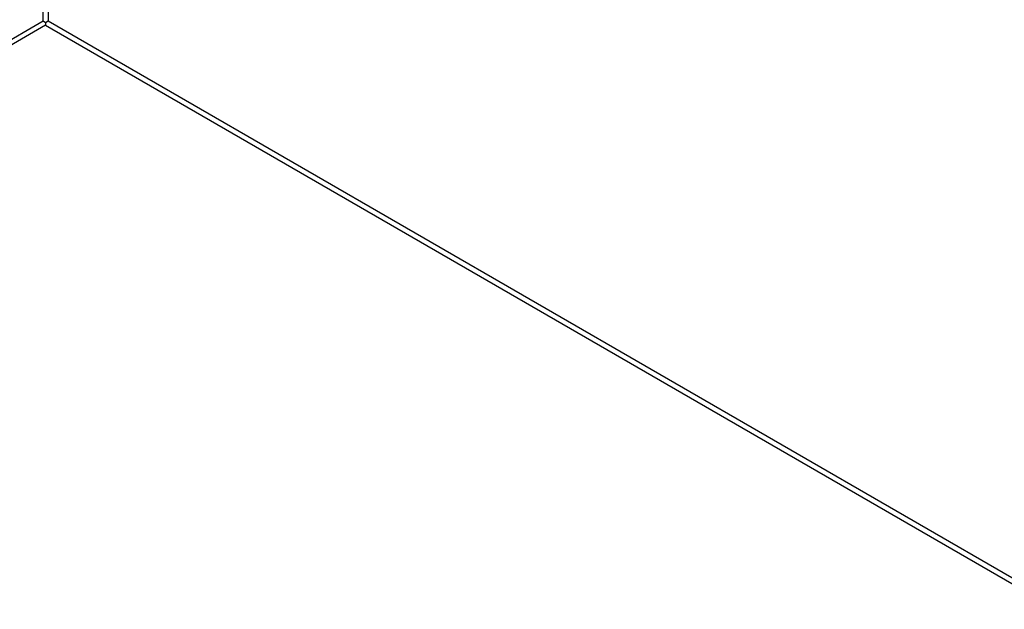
# Model space of a CAD drawing. Header units: inches. Extents: x 17 to 237, y 17 to 149.
# Tile 71 of 115: x 211 to 220, y 82 to 87. Entities that reach past the tile are written whole.
import ezdxf

# ---------------------------------------------------------------- set-up
doc = ezdxf.new("R2010")
doc.units = ezdxf.units.IN
doc.header["$MEASUREMENT"] = 0
doc.layers.add('Visible Edges(ANSI)', color=7, linetype='Continuous', lineweight=25)
doc.layers.add('Visible Tangent Edges(ANSI)', color=7, linetype='Continuous', lineweight=25)

msp = doc.modelspace()

# ---------------------------------------------------------------- linework, layer by layer
at = {"layer": 'Visible Edges(ANSI)'}
for p, q in [((211.4156, 87.226), (211.4375, 87.2134)), ((211.4375, 87.2134), (211.4594, 87.226)), ((211.4375, 87.2134), (211.4375, 87.188))]:
    msp.add_line(p, q, dxfattribs=at)
at = {"layer": 'Visible Tangent Edges(ANSI)'}
for p, q in [((211.4156, 87.226), (211.4156, 110.3129)), ((211.4594, 110.2876), (211.4594, 87.226)), ((203.5718, 82.6974), (211.4156, 87.226)), ((211.4375, 87.188), (203.5937, 82.6594)), ((211.4375, 87.188), (227.1888, 78.0941)), ((211.4594, 87.226), (227.1888, 78.1447))]:
    msp.add_line(p, q, dxfattribs=at)

doc.saveas('drawing.dxf')
